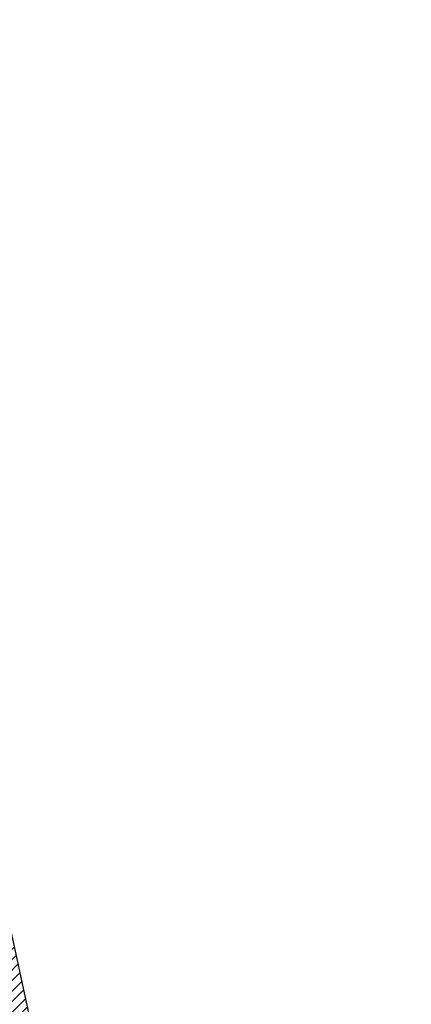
# Model space of a CAD drawing. Header units: metres. Extents: x 705847 to 708930, y 4313677 to 4316580.
# Tile 40 of 218: x 707644 to 707661, y 4314017 to 4314059. Entities that reach past the tile are written whole.
import ezdxf

# ---------------------------------------------------------------- set-up
doc = ezdxf.new("R2010")
doc.units = ezdxf.units.M
doc.header["$LTSCALE"] = 0.5
doc.layers.add('штрих ПРОЕЗДЫ', color=7, linetype='Continuous', true_color=0x415676)

msp = doc.modelspace()

# ---------------------------------------------------------------- hatches: boundary and pattern name
at = {"layer": 'штрих ПРОЕЗДЫ', "lineweight": 0, "ltscale": 100, "true_color": 0x5b78a4, "transparency": 33554687}
h = msp.add_hatch(dxfattribs=at)
h.set_pattern_fill('ANSI31', color=155, scale=0.1)
h.set_pattern_definition([(45, (0, 0), (-0.224506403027, 0.224506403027), [])])
edge = h.paths.add_edge_path()
edge.add_line((707646.579, 4314008.185), (707648.355, 4314001.891))
edge.add_arc((707656.054, 4314004.064), 8, 195.76, 285.76)
edge.add_line((707658.227, 4313996.365), (707640.512, 4313991.365))
edge.add_arc((707638.339, 4313999.064), 8, 285.76, 375.76)
edge.add_line((707646.038, 4314001.237), (707644.238, 4314007.617))
edge.add_line((707644.238, 4314007.617), (707640.377, 4314024.331))
edge.add_line((707640.377, 4314024.331), (707636.829, 4314039.691))
edge.add_line((707636.829, 4314039.691), (707633.473, 4314053.216))
edge.add_line((707633.473, 4314053.216), (707630.117, 4314066.742))
edge.add_line((707630.117, 4314066.742), (707627.28, 4314078.551))
edge.add_line((707627.28, 4314078.551), (707623.247, 4314095.339))
edge.add_line((707623.247, 4314095.339), (707613.834, 4314128.532))
edge.add_line((707613.834, 4314128.532), (707616.102, 4314129.165))
edge.add_line((707616.102, 4314129.165), (707625.383, 4314096.379))
edge.add_line((707625.383, 4314096.379), (707629.041, 4314080.561))
edge.add_line((707629.041, 4314080.561), (707632.154, 4314067.099))
edge.add_line((707632.154, 4314067.099), (707635.87, 4314053.776))
edge.add_line((707635.87, 4314053.776), (707639.587, 4314040.453))
edge.add_line((707639.587, 4314040.453), (707643.083, 4314024.32))
edge.add_line((707643.083, 4314024.32), (707646.579, 4314008.185))

# ---------------------------------------------------------------- linework, layer by layer
at = {"lineweight": 30}
msp.add_lwpolyline([(707646.579, 4314008.185), (707648.355, 4314001.891, 0.414214), (707658.227, 4313996.365), (707640.512, 4313991.365, 0.414214), (707646.038, 4314001.237), (707644.238, 4314007.617), (707640.377, 4314024.331), (707636.829, 4314039.691), (707633.473, 4314053.216), (707630.117, 4314066.742), (707627.28, 4314078.551), (707623.247, 4314095.339), (707613.834, 4314128.532), (707616.102, 4314129.165), (707625.383, 4314096.379), (707629.041, 4314080.561), (707632.154, 4314067.099), (707635.87, 4314053.776), (707639.587, 4314040.453), (707643.083, 4314024.32)], format="xyb", close=True, dxfattribs=at)

doc.saveas('drawing.dxf')
